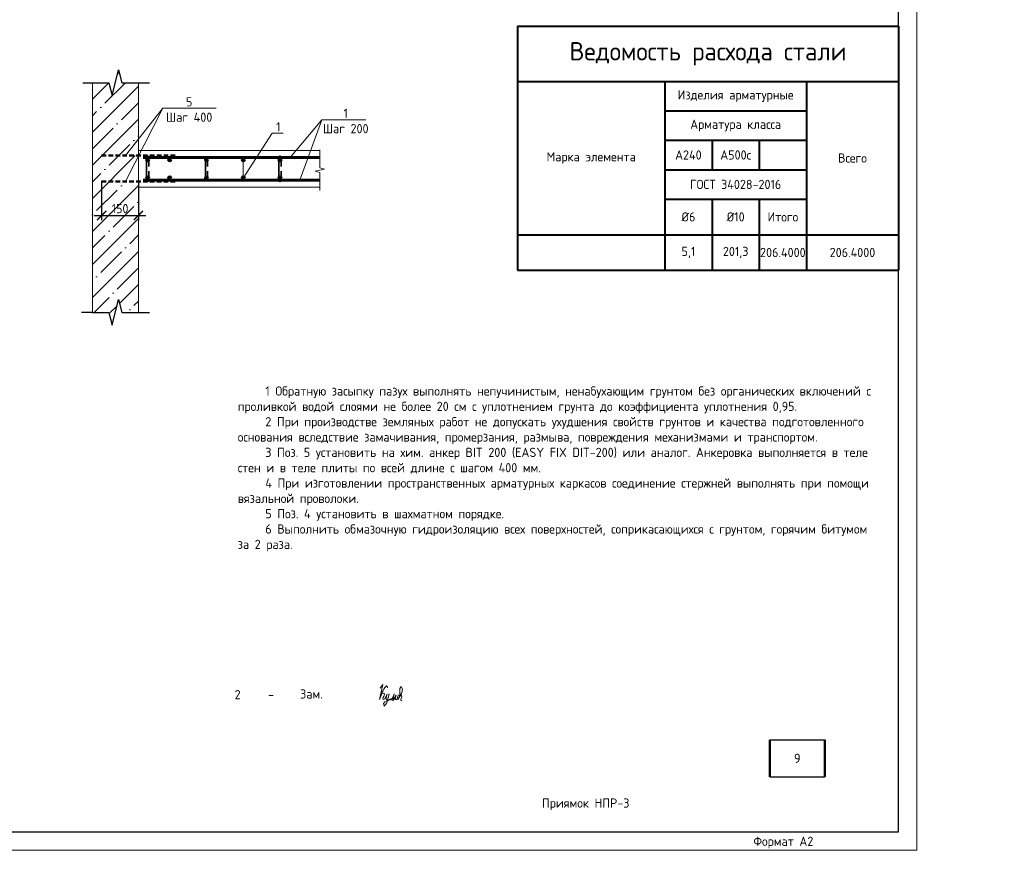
# Model space of a CAD drawing. Header units: millimetres. Extents: x 130535 to 1380046, y -231620 to 121434.
# Tile 94 of 135: x 778330 to 805088, y -7790 to 14784. Entities that reach past the tile are written whole.
import ezdxf
from ezdxf import colors
from ezdxf.entities.mleader import LeaderData, LeaderLine
from ezdxf.math import Vec2, Vec3

# ---------------------------------------------------------------- set-up
doc = ezdxf.new("R2010")
doc.units = ezdxf.units.MM
doc.linetypes.add('DASHED2', pattern=[0.375, 0.25, -0.125])
doc.layers.get('DEFPOINTS').update_dxf_attribs({"lineweight": 0})
for name, color, linetype, lineweight in [('АС-Таблицы', 7, 'Continuous', 20), ('Выноски', 7, 'Continuous', 20), ('Основная 0.35', 7, 'Continuous', 35), ('Основная 0.6', 7, 'Continuous', 60), ('Основная 0.60', 7, 'Continuous', 60), ('РАЗМЕРЫ', 7, 'Continuous', 9), ('Символы 0.20', 7, 'Continuous', 20), ('Текст', 7, 'Continuous', 25), ('Текст 0.25', 7, 'Continuous', 25), ('Тонкая', 7, 'Continuous', 20), ('Тонкая 0.20', 7, 'Continuous', 20), ('ТОНКИЕ', 7, 'Continuous', 9), ('штриховка', 7, 'Continuous', 18)]:
    doc.layers.add(name, color=color, linetype=linetype, lineweight=lineweight)
doc.layers.add('ТОЛСТЫЕ_ОСНОВНЫЕ', color=7, linetype='Continuous')
doc.styles.add('GOST-2.304_Type-B', font='GOST_Common.ttf')
doc.styles.add('style1', font='GOST_Common.ttf', dxfattribs={"height": 500})
doc.styles.add('ГОСТ', font='isocpeur.TTF')
doc.dimstyles.new('СПДС', dxfattribs={"dimscale": 100, "dimtxt": 2.5, "dimasz": 2.5, "dimexe": 1.25, "dimexo": 0, "dimtad": 1, "dimdec": 0, "dimtxsty": 'GOST-2.304_Type-B', "dimblk": 'ARCHTICK', "dimcen": 2.5, "dimdle": 2, "dimadec": 0, "dimazin": 2, "dimtfac": 0.75, "dimtdec": 0, "dimtmove": 1, "dimatfit": 3, "dimfxl": 1, "dimtolj": 1, "dimarcsym": 1})

# ---------------------------------------------------------------- blocks, each defined once
blk = doc.blocks.new('_None')
blk = doc.blocks.new('*U1417')
at = {"layer": 'ТОЛСТЫЕ_ОСНОВНЫЕ'}
blk.add_lwpolyline([(20, 5), (589, 5), (589, 415), (20, 415)], close=True, dxfattribs=at)
at = {"layer": 'ТОНКИЕ'}
blk.add_lwpolyline([(0, 0), (594, 0), (594, 420), (0, 420)], close=True, dxfattribs=at)
at = {"layer": 'Текст', "style": 'style1'}
blk.add_text('Формат А2', height=2.5, dxfattribs=at).set_placement((549.57, 1.2))
blk = doc.blocks.new('*T496')
at = {"layer": 'Основная 0.6', "color": 0, "lineweight": 40, "transparency": 16777216}
for p, q in [((0, 0), (10350, 0)), ((0, 0), (0, -6633)), ((10350, 0), (10350, -6633)), ((0, -1500), (10350, -1500)), ((4000, -1500), (4000, -6633)), ((7850, -1500), (7850, -6633)), ((4000, -2300), (7850, -2300)), ((4000, -3100), (7850, -3100)), ((5283, -3100), (5283, -3900)), ((6567, -3100), (6567, -3900)), ((4000, -3900), (7850, -3900)), ((4000, -4700), (7850, -4700)), ((5283, -4700), (5283, -6633)), ((6567, -4700), (6567, -6633)), ((0, -5667), (10350, -5667)), ((0, -6633), (10350, -6633))]:
    blk.add_line(p, q, dxfattribs=at)
at = {"layer": 'Основная 0.6', "color": 0, "transparency": 16777216, "attachment_point": 5, "style": 'GOST-2.304_Type-B'}
for s, insert, char_height, width in [('Ведомость расхода стали', (5175, -750), 500, 10050), ('Изделия арматурные', (5925, -1900), 250, 3550), ('Арматура класса', (5925, -2700), 250, 3550), ('Марка элемента', (2000, -3583), 250, 3700), ('А240', (4642, -3500), 250, 983.33), ('А500с', (5925, -3500), 250, 983.33), ('Всего', (9100, -3583), 250, 2200), ('ГОСТ 34028-2016', (5925, -4300), 250, 3550), ('%%C6', (4642, -5183), 250, 983.33), ('%%C10', (5925, -5183), 250, 983.33), ('Итого', (7208, -5183), 250, 983.33), ('5,1', (4642, -6150), 250, 983.33), ('201,3', (5925, -6150), 250, 983.33), ('206.4000', (7208, -6150), 250, 983.33), ('206.4000', (9100, -6150), 250, 2200)]:
    blk.add_mtext(s, dxfattribs=dict(at, insert=insert, char_height=char_height, width=width))
blk = doc.blocks.new('*T494')
at = {"layer": 'АС-Таблицы', "color": 0, "linetype": 'ByBlock', "lineweight": -2}
for p, q in [((0, 0), (1500, 0)), ((0, -1000), (1500, -1000))]:
    blk.add_line(p, q, dxfattribs=at)
at = {"layer": 'АС-Таблицы', "color": 0, "linetype": 'ByBlock', "lineweight": 50}
for p, q in [((0, 0), (0, -1000)), ((1500, 0), (1500, -1000))]:
    blk.add_line(p, q, dxfattribs=at)
at = {"layer": 'АС-Таблицы', "color": 0, "insert": (750, -500), "char_height": 250, "width": 1000, "attachment_point": 5, "style": 'ГОСТ'}
blk.add_mtext('9', dxfattribs=at)
blk = doc.blocks.new('_ArchTick')
at = {"color": 0, "linetype": 'ByBlock', "const_width": 0.15}
blk.add_lwpolyline([(-0.5, -0.5), (0.5, 0.5)], dxfattribs=at)
blk = doc.blocks.new('*D547')
at = {"layer": 'DEFPOINTS', "color": 0, "linetype": 'Continuous', "lineweight": 0, "transparency": 16777216}
for p in [(780557, 10389), (781557, 10389), (781557, 9463)]:
    blk.add_point(p, dxfattribs=at)
at = {"layer": 'РАЗМЕРЫ', "color": 0, "linetype": 'Continuous', "lineweight": -2, "transparency": 16777216}
for p, q in [((780557, 10389), (780557, 9338)), ((781557, 10389), (781557, 9338)), ((780357, 9463), (781757, 9463))]:
    blk.add_line(p, q, dxfattribs=at)
at = {"layer": 'РАЗМЕРЫ', "color": 0, "linetype": 'Continuous', "lineweight": -2, "transparency": 16777216, "xscale": 250, "yscale": 250, "zscale": 250, "rotation": 180}
blk.add_blockref('_ArchTick', (780557, 9463), dxfattribs=at)
at = {"layer": 'РАЗМЕРЫ', "color": 0, "linetype": 'Continuous', "lineweight": -2, "transparency": 16777216, "xscale": 250, "yscale": 250, "zscale": 250}
blk.add_blockref('_ArchTick', (781557, 9463), dxfattribs=at)
at = {"layer": 'РАЗМЕРЫ', "color": 0, "linetype": 'Continuous', "lineweight": 0, "transparency": 16777216, "insert": (781057, 9650), "char_height": 250, "attachment_point": 5, "style": 'GOST-2.304_Type-B'}
blk.add_mtext('\\A1;150', dxfattribs=at)
blk = doc.blocks.new('11')
at = {"layer": 'Выноски'}
for p, q in [((47885, 66608), (47944, 66700)), ((47944, 66700), (47962, 66737)), ((47962, 66737), (47989, 66781)), ((47989, 66781), (48016, 66806)), ((48016, 66806), (48038, 66823)), ((48038, 66823), (48060, 66786)), ((48060, 66786), (48058, 66769))]:
    blk.add_line(p, q, dxfattribs=at)
blk.add_lwpolyline([(47863, 66761), (47937, 66865), (47843, 66458), (47885, 66564), (47905, 66616), (47954, 66628), (47979, 66606), (47957, 66539), (47937, 66487), (47947, 66458), (47991, 66470), (48051, 66611), (48041, 66569), (48023, 66505), (48023, 66448), (48065, 66448), (48090, 66529), (48110, 66608), (48043, 66369), (47972, 66275), (47954, 66344), (47991, 66389), (48078, 66431), (48142, 66470), (48154, 66441), (48204, 66512), (48246, 66606), (48209, 66455), (48204, 66418), (48295, 66574), (48265, 66463), (48265, 66455), (48312, 66453), (48342, 66529), (48347, 66584), (48337, 66465), (48349, 66453), (48401, 66569), (48443, 66616), (48461, 66678), (48466, 66727), (48436, 66811), (48399, 66754), (48399, 66618), (48389, 66549), (48374, 66507), (48416, 66564), (48441, 66576), (48451, 66524), (48433, 66482), (48419, 66453), (48424, 66428), (48458, 66421)], dxfattribs=at)

msp = doc.modelspace()

# ---------------------------------------------------------------- hatches: boundary and pattern name
at = {"layer": 'штриховка', "linetype": 'Continuous', "lineweight": 0}
h = msp.add_hatch(dxfattribs=at)
h.set_pattern_fill('ANSI35', color=256, scale=100)
h.set_pattern_definition([(45, (-45201.2, 135429.3), (-449.0128, 449.0128), []), (45, (-44752.2, 135429.3), (-449.0128, 449.0128), [793.75, -158.75, 0, -158.75])])
h.paths.add_polyline_path([(781557, 10230.5), (781557, 10230.5), (781557, 10388.8), (781209, 10388.8), (781557, 11071.9), (781557, 11091.3), (781209, 11091.3), (781557, 11532.8), (781557, 13070.5), (781107, 13070.5), (781019.5, 13420.5), (780844.5, 12720.5), (780757, 13070.5), (780307, 13070.5), (780307, 6830.5), (780757, 6830.5), (780844.5, 6480.5), (781019.5, 7180.5), (781107, 6830.5), (781557, 6830.5)])

# ---------------------------------------------------------------- linework, layer by layer
at = {"color": 0, "linetype": 'ByBlock', "lineweight": -2}
for p, q in [((780045.6, 13070.5), (780757, 13070.5)), ((781107, 13070.5), (781557, 13070.5)), ((781557, 13070.5), (781857, 13070.5)), ((780307, 6830.5), (780007, 6830.5)), ((780307, 6830.5), (780757, 6830.5)), ((781107, 6830.5), (781557, 6830.5)), ((781557, 6830.5), (781857, 6830.5))]:
    msp.add_line(p, q, dxfattribs=at)
at = {"linetype": 'DASHED2', "lineweight": 50, "ltscale": 500}
for p, q in [((782557, 11091.3), (780557, 11091.3)), ((782557, 10388.8), (780557, 10388.8))]:
    msp.add_line(p, q, dxfattribs=at)
at = {"color": 0, "linetype": 'ByBlock', "lineweight": -2}
for points in [[(780757, 13070.5), (780844.5, 12720.5), (781019.5, 13420.5), (781107, 13070.5)], [(780757, 6830.5), (780844.5, 6480.5), (781019.5, 7180.5), (781107, 6830.5)]]:
    msp.add_lwpolyline(points, dxfattribs=at)
at = {"layer": 'Основная 0.35'}
for p, q in [((781777, 11040.5), (781777, 10420.5)), ((781837, 11040.5), (781837, 10790.5)), ((783377, 11040.5), (783377, 10420.5)), ((783437, 11040.5), (783437, 10790.5)), ((785377, 11040.5), (785377, 10420.5)), ((785437, 11040.5), (785437, 10790.5)), ((781837, 10420.5), (781837, 10670.5)), ((783437, 10420.5), (783437, 10670.5)), ((785437, 10420.5), (785437, 10670.5))]:
    msp.add_line(p, q, dxfattribs=at)
for centre, start, end in [((781807, 11040.5), 0, 180), ((785407, 11040.5), 0, 180), ((781807, 10420.5), 180, 0), ((785407, 10420.5), 180, 0)]:
    msp.add_arc(centre, 30, start, end, dxfattribs=at)
at = {"layer": 'Основная 0.60'}
for p, q in [((786484.5, 11040.5), (781682, 11040.5)), ((786484.5, 10420.5), (781682, 10420.5))]:
    msp.add_line(p, q, dxfattribs=at)
for centre in [(781807, 10980.5), (782407, 10980.5), (783407, 10980.5), (784407, 10980.5), (785407, 10980.5), (781807, 10480.5), (782407, 10480.5), (783407, 10480.5), (784407, 10480.5), (785407, 10480.5)]:
    msp.add_circle(centre, 30, dxfattribs=at)
at = {"layer": 'РАЗМЕРЫ', "linetype": 'Continuous', "lineweight": 0}
for p, q in [((782221.1, 12375.4), (781209, 10388.8)), ((786543, 12064.3), (785942.6, 10420.5))]:
    msp.add_line(p, q, dxfattribs=at)
at = {"layer": 'Символы 0.20'}
for points in [[(785684, 11040.5), (786543, 12064.3)], [(786543, 12064.3), (787737.6, 12064.3)]]:
    msp.add_lwpolyline(points, dxfattribs=at)
at = {"layer": 'Тонкая'}
msp.add_lwpolyline([(786484.5, 10142.3), (786484.5, 10217.3), (786484.5, 10632.1), (786359.5, 10663.3), (786609.5, 10725.8), (786484.5, 10757.1), (786484.5, 11171.8), (786484.5, 11246.8)], dxfattribs=at)
at = {"layer": 'Тонкая 0.20', "ltscale": 6}
for p, q in [((780307, 13070.5), (780307, 6830.5)), ((781557, 6830.5), (781557, 13070.5))]:
    msp.add_line(p, q, dxfattribs=at)
at = {"layer": 'Тонкая 0.20'}
for points in [[(781557, 11230.5), (786484.5, 11230.5)], [(786484.5, 10230.5), (781557, 10230.5), (781557, 11230.5)]]:
    msp.add_lwpolyline(points, dxfattribs=at)

# ---------------------------------------------------------------- block references
at = {"xscale": 100, "yscale": 100, "zscale": 100}
msp.add_blockref('*U1417', (743311.9, -7790.1), dxfattribs=at)
for name, p in [('*T496', (791861.9, 14607.2)), ('*T494', (798711.9, -4790.1))]:
    msp.add_blockref(name, p)
at = {"layer": 'Выноски'}
msp.add_blockref('11', (740264.7, -70146.6), dxfattribs=at)

# ---------------------------------------------------------------- texts
at = {"color": 1, "linetype": 'Continuous', "lineweight": 30, "insert": (793711.9, -6540.1), "char_height": 250, "width": 7000, "attachment_point": 5, "style": 'GOST-2.304_Type-B'}
msp.add_mtext('{\\C256;Приямок НПР-3}', dxfattribs=at)
at = {"layer": 'Символы 0.20', "insert": (787190.1, 12364.3), "char_height": 250, "attachment_point": 2, "style": 'GOST-2.304_Type-B'}
msp.add_mtext('1\\PШаг 200', dxfattribs=at)
at = {"layer": 'Текст', "color": 7, "style": 'GOST-2.304_Type-B'}
for s, p in [('2', (784170.7, -3684.2)), ('Зам.', (785949.7, -3666.2)), ('-', (785080.7, -3682.7))]:
    msp.add_text(s, height=250, dxfattribs=at).set_placement(p)
at = {"layer": 'Текст 0.25', "insert": (784255.6, 4816.9), "char_height": 250, "attachment_point": 1, "style": 'GOST-2.304_Type-B'}
msp.add_mtext_dynamic_manual_height_columns('\\pxi3;1 Обратную засыпку пазух выполнять непучинистым, ненабухающим грунтом без органических включений с проливкой водой слоями не более 20 см с уплотнением грунта до коэффициента уплотнения 0,95.\\P2 При производстве земляных работ не допускать ухудшения свойств грунтов и качества подготовленного основания вследствие замачивания, промерзания, размыва, повреждения механизмами и транспортом.\\P3 Поз. 5 установить на хим. анкер BIT 200 (EASY FIX DIT-200) или аналог. Анкеровка выполняется в теле стен и в теле плиты по всей длине с шагом 400 мм.\\P4 При изготовлении пространственных арматурных каркасов соединение стержней выполнять при помощи вязальной проволоки. \\P5 Поз. 4 установить в шахматном порядке.\\P6 Выполнить обмазочную гидроизоляцию всех поверхностей, соприкасающихся с грунтом, горячим битумом за 2 раза.', width=17507.725, gutter_width=1250, heights=[0], dxfattribs=at)

# ---------------------------------------------------------------- dimensions: what is measured, and where the dimension line sits
at = {"layer": 'РАЗМЕРЫ', "linetype": 'Continuous', "lineweight": 0}
dim = msp.add_linear_dim(base=(781557, 9462.6), p1=(780557, 10388.8), p2=(781557, 10388.8), text='150', dimstyle='СПДС', dxfattribs=at)
dim.commit()
dim.dimension.update_dxf_attribs({"geometry": '*D547', "text_midpoint": (781057, 9650.1)})

# ---------------------------------------------------------------- leaders
at = {"layer": 'Символы 0.20', "ltscale": 100}
ml = msp.add_multileader_mtext('Standard', dxfattribs=at)
ml.set_content('Труба Тр\\Pниз трубы на 50 мм выше верха плиты', color=256, style='ГОСТ')
ml.set_leader_properties(color=256, linetype='ByLayer', lineweight=-1)
ml.set_arrow_properties(name='NONE')
ml.build(insert=Vec2(0, 0))
ml.multileader.update_dxf_attribs({"text_left_attachment_type": 6, "text_right_attachment_type": 6, "dogleg_length": 2.5, "arrow_head_size": 45, "scale": 100})
ctx = ml.context
ctx.base_point, ctx.scale, ctx.char_height, ctx.arrow_head_size, ctx.landing_gap_size, ctx.plane_origin = Vec3(501440.4, 12197.9), 100, 300, 45, 22.5, Vec3(511146.9, 8887.5)
ctx.left_attachment, ctx.right_attachment = 6, 6
notes = []
notes.append((ctx, [(1, (1, 1, 0), (505500.4, 12197.9), (-1, 0), 250, [(0, [(506139.9, 10557.6)], 0, [])])]))
ctx.mtext.insert, ctx.mtext.width, ctx.mtext.flow_direction = Vec3(501462.9, 12587.9), 3780.751, 5
ml = msp.add_multileader_mtext('Standard', dxfattribs=at)
ml.set_content('Труба Тр\\Pниз трубы на 50 мм выше верха плиты', color=256, style='ГОСТ')
ml.set_leader_properties(color=256, linetype='ByLayer', lineweight=-1)
ml.set_arrow_properties(name='NONE')
ml.build(insert=Vec2(0, 0))
ml.multileader.update_dxf_attribs({"text_left_attachment_type": 6, "text_right_attachment_type": 6, "dogleg_length": 2.5, "arrow_head_size": 45, "scale": 100})
ctx = ml.context
ctx.base_point, ctx.scale, ctx.char_height, ctx.arrow_head_size, ctx.landing_gap_size, ctx.plane_origin = Vec3(569521.5, 12390.6), 100, 300, 45, 22.5, Vec3(579228, 9080.1)
ctx.left_attachment, ctx.right_attachment = 6, 6
notes.append((ctx, [(0, (1, 1, 0), (569271.5, 12390.6), (1, 0), 250, [(0, [(569736.8, 10495.1)], 0, [])])]))
ctx.mtext.insert, ctx.mtext.width, ctx.mtext.flow_direction = Vec3(569544, 12780.6), 3780.751, 5
ml = msp.add_multileader_mtext('Standard', dxfattribs=at)
ml.set_content('Труба Тр\\Pниз трубы на 50 мм выше верха плиты', color=256, style='ГОСТ')
ml.set_leader_properties(color=256, linetype='ByLayer', lineweight=-1)
ml.set_arrow_properties(name='NONE')
ml.build(insert=Vec2(0, 0))
ml.multileader.update_dxf_attribs({"text_left_attachment_type": 6, "text_right_attachment_type": 6, "dogleg_length": 2.5, "arrow_head_size": 45, "scale": 100})
ctx = ml.context
ctx.base_point, ctx.scale, ctx.char_height, ctx.arrow_head_size, ctx.landing_gap_size, ctx.plane_origin = Vec3(633182.2, 12390.6), 100, 300, 45, 22.5, Vec3(642888.8, 9080.1)
ctx.left_attachment, ctx.right_attachment = 6, 6
notes.append((ctx, [(0, (1, 1, 0), (632932.2, 12390.6), (1, 0), 250, [(0, [(633397.6, 10495.1)], 0, [])])]))
ctx.mtext.insert, ctx.mtext.width, ctx.mtext.flow_direction = Vec3(633204.7, 12780.6), 3780.751, 5
ml = msp.add_multileader_mtext('Standard', dxfattribs=at)
ml.set_content('Труба Тр\\Pниз трубы на 50 мм выше верха плиты', color=256, style='ГОСТ')
ml.set_leader_properties(color=256, linetype='ByLayer', lineweight=-1)
ml.set_arrow_properties(name='NONE')
ml.build(insert=Vec2(0, 0))
ml.multileader.update_dxf_attribs({"text_left_attachment_type": 6, "text_right_attachment_type": 6, "dogleg_length": 2.5, "arrow_head_size": 45, "scale": 100})
ctx = ml.context
ctx.base_point, ctx.scale, ctx.char_height, ctx.arrow_head_size, ctx.landing_gap_size, ctx.plane_origin = Vec3(697883.9, 12390.6), 100, 300, 45, 22.5, Vec3(707590.4, 9080.1)
ctx.left_attachment, ctx.right_attachment = 6, 6
notes.append((ctx, [(0, (1, 1, 0), (697633.9, 12390.6), (1, 0), 250, [(0, [(698099.2, 10495.1)], 0, [])])]))
ctx.mtext.insert, ctx.mtext.width, ctx.mtext.flow_direction = Vec3(697906.4, 12780.6), 3780.751, 5
at = {"layer": 'Символы 0.20'}
ml = msp.add_multileader_mtext('Standard', dxfattribs=at)
ml.set_content('5\\PШаг 400', color=256, style='GOST-2.304_Type-B')
ml.set_leader_properties(color=256, linetype='ByLayer', lineweight=-1)
ml.set_arrow_properties(name='NONE')
ml.build(insert=Vec2(0, 0))
ml.multileader.update_dxf_attribs({"text_left_attachment_type": 6, "text_right_attachment_type": 6, "dogleg_length": 1, "arrow_head_size": 18, "scale": 20})
ctx = ml.context
ctx.base_point, ctx.scale, ctx.char_height, ctx.arrow_head_size, ctx.landing_gap_size, ctx.plane_origin = Vec3(782321.1, 12375.4), 20, 250, 18, 9, Vec3(781075.6, 12500)
ctx.left_attachment, ctx.right_attachment, ctx.text_align_type = 6, 6, 1
notes.append((ctx, [(0, (1, 1, 0), (782221.1, 12375.4), (1, 0), 100, [(0, [(781209, 11091.3)], 0, [])])]))
ctx.mtext.insert, ctx.mtext.alignment, ctx.mtext.flow_direction = Vec3(782935.4, 12675.4), 2, 5
ml = msp.add_multileader_mtext('Standard', dxfattribs=at)
ml.set_content('1', color=256, style='GOST-2.304_Type-B')
ml.set_leader_properties(color=256, linetype='ByLayer', lineweight=-1)
ml.set_arrow_properties(name='NONE')
ml.build(insert=Vec2(0, 0))
ml.multileader.update_dxf_attribs({"text_left_attachment_type": 6, "text_right_attachment_type": 6, "dogleg_length": 1, "arrow_head_size": 18, "scale": 20})
ctx = ml.context
ctx.base_point, ctx.scale, ctx.char_height, ctx.arrow_head_size, ctx.landing_gap_size, ctx.plane_origin = Vec3(785288.6, 11696.4), 20, 250, 18, 9, Vec3(782940.3, 15850.5)
ctx.left_attachment, ctx.right_attachment = 6, 6
notes.append((ctx, [(0, (1, 1, 0), (785188.6, 11696.4), (1, 0), 100, [(1, [(784407, 10980.5), (784407, 10480.5)], 0, [])])]))
ctx.mtext.insert, ctx.mtext.width, ctx.mtext.flow_direction = Vec3(785297.6, 11996.4), 28.429, 5
at = {"layer": 'Символы 0.20', "ltscale": 100}
ml = msp.add_multileader_mtext('Standard', dxfattribs=at)
ml.set_content('Труба Тр\\Pниз трубы в уровне верха плиты', color=256, style='ГОСТ')
ml.set_leader_properties(color=256, linetype='ByLayer', lineweight=-1)
ml.set_arrow_properties(name='NONE')
ml.build(insert=Vec2(0, 0))
ml.multileader.update_dxf_attribs({"text_left_attachment_type": 6, "text_right_attachment_type": 6, "dogleg_length": 2.5, "arrow_head_size": 45, "scale": 100})
ctx = ml.context
ctx.base_point, ctx.scale, ctx.char_height, ctx.arrow_head_size, ctx.landing_gap_size, ctx.plane_origin = Vec3(439775.3, 9734), 100, 300, 45, 22.5, Vec3(433878.8, 6423.5)
ctx.left_attachment, ctx.right_attachment = 6, 6
notes.append((ctx, [(1, (1, 1, 0), (439525.3, 9734), (1, 0), 250, [(0, [(438885.9, 8093.7)], 0, [])])]))
ctx.mtext.insert, ctx.mtext.width, ctx.mtext.flow_direction = Vec3(439797.8, 10124), 6576.024, 5
ml = msp.add_multileader_mtext('Standard', dxfattribs=at)
ml.set_content('Труба Тр\\Pниз трубы в уровне верха плиты', color=256, style='ГОСТ')
ml.set_leader_properties(color=256, linetype='ByLayer', lineweight=-1)
ml.set_arrow_properties(name='NONE')
ml.build(insert=Vec2(0, 0))
ml.multileader.update_dxf_attribs({"text_left_attachment_type": 6, "text_right_attachment_type": 6, "dogleg_length": 2.5, "arrow_head_size": 45, "scale": 100})
ctx = ml.context
ctx.base_point, ctx.scale, ctx.char_height, ctx.arrow_head_size, ctx.landing_gap_size, ctx.plane_origin = Vec3(374236, 9404.1), 100, 300, 45, 22.5, Vec3(368339.5, 6093.6)
ctx.left_attachment, ctx.right_attachment = 6, 6
notes.append((ctx, [(1, (1, 1, 0), (373986, 9404.1), (1, 0), 250, [(0, [(373346.6, 7763.7)], 0, [])])]))
ctx.mtext.insert, ctx.mtext.width, ctx.mtext.flow_direction = Vec3(374258.5, 9794.1), 6442.783, 5
ml = msp.add_multileader_mtext('Standard', dxfattribs=at)
ml.set_content('Щебень фр.20-40', color=256, style='ГОСТ')
ml.set_leader_properties(color=256, linetype='ByLayer', lineweight=-1)
ml.set_arrow_properties(name='NONE')
ml.build(insert=Vec2(0, 0))
ml.multileader.update_dxf_attribs({"text_left_attachment_type": 6, "text_right_attachment_type": 6, "dogleg_length": 2.5, "arrow_head_size": 45, "scale": 100})
ctx = ml.context
ctx.base_point, ctx.scale, ctx.char_height, ctx.arrow_head_size, ctx.landing_gap_size, ctx.plane_origin = Vec3(573727.1, 8341.3), 100, 300, 45, 22.5, Vec3(567830.5, 5030.9)
ctx.left_attachment, ctx.right_attachment = 6, 6
notes.append((ctx, [(1, (1, 1, 0), (573477.1, 8341.3), (1, 0), 250, [(0, [(571726, 9767.8)], 0, [])])]))
ctx.mtext.insert, ctx.mtext.width, ctx.mtext.flow_direction = Vec3(573749.6, 8731.3), 2129.129, 5
ml = msp.add_multileader_mtext('Standard', dxfattribs=at)
ml.set_content('Щебень фр.20-40', color=256, style='ГОСТ')
ml.set_leader_properties(color=256, linetype='ByLayer', lineweight=-1)
ml.set_arrow_properties(name='NONE')
ml.build(insert=Vec2(0, 0))
ml.multileader.update_dxf_attribs({"text_left_attachment_type": 6, "text_right_attachment_type": 6, "dogleg_length": 2.5, "arrow_head_size": 45, "scale": 100})
ctx = ml.context
ctx.base_point, ctx.scale, ctx.char_height, ctx.arrow_head_size, ctx.landing_gap_size, ctx.plane_origin = Vec3(637387.8, 8341.3), 100, 300, 45, 22.5, Vec3(631491.3, 5030.9)
ctx.left_attachment, ctx.right_attachment = 6, 6
notes.append((ctx, [(1, (1, 1, 0), (637137.8, 8341.3), (1, 0), 250, [(0, [(635386.8, 9767.8)], 0, [])])]))
ctx.mtext.insert, ctx.mtext.width, ctx.mtext.flow_direction = Vec3(637410.3, 8731.3), 2129.129, 5
ml = msp.add_multileader_mtext('Standard', dxfattribs=at)
ml.set_content('Щебень фр.20-40', color=256, style='ГОСТ')
ml.set_leader_properties(color=256, linetype='ByLayer', lineweight=-1)
ml.set_arrow_properties(name='NONE')
ml.build(insert=Vec2(0, 0))
ml.multileader.update_dxf_attribs({"text_left_attachment_type": 6, "text_right_attachment_type": 6, "dogleg_length": 2.5, "arrow_head_size": 45, "scale": 100})
ctx = ml.context
ctx.base_point, ctx.scale, ctx.char_height, ctx.arrow_head_size, ctx.landing_gap_size, ctx.plane_origin = Vec3(702089.5, 8341.3), 100, 300, 45, 22.5, Vec3(696192.9, 5030.9)
ctx.left_attachment, ctx.right_attachment = 6, 6
notes.append((ctx, [(1, (1, 1, 0), (701839.5, 8341.3), (1, 0), 250, [(0, [(700088.4, 9767.8)], 0, [])])]))
ctx.mtext.insert, ctx.mtext.width, ctx.mtext.flow_direction = Vec3(702112, 8731.3), 2129.129, 5
ml = msp.add_multileader_mtext('Standard', dxfattribs=at)
ml.set_content('Труба Тр\\Pниз трубы на 50 мм выше верха плиты', color=256, style='ГОСТ')
ml.set_leader_properties(color=256, linetype='ByLayer', lineweight=-1)
ml.set_arrow_properties(name='NONE')
ml.build(insert=Vec2(0, 0))
ml.multileader.update_dxf_attribs({"text_left_attachment_type": 6, "text_right_attachment_type": 6, "dogleg_length": 2.5, "arrow_head_size": 45, "scale": 100})
ctx = ml.context
ctx.base_point, ctx.scale, ctx.char_height, ctx.arrow_head_size, ctx.landing_gap_size, ctx.plane_origin = Vec3(768461.4, 5424.9), 100, 300, 45, 22.5, Vec3(762564.9, 2114.4)
ctx.left_attachment, ctx.right_attachment = 6, 6
notes.append((ctx, [(0, (1, 1, 0), (772521.4, 5424.9), (-1, 0), 250, [(0, [(772056.1, 3529.4)], 0, [])])]))
ctx.mtext.insert, ctx.mtext.width, ctx.mtext.flow_direction = Vec3(768483.9, 5814.9), 3780.751, 5
ml = msp.add_multileader_mtext('Standard', dxfattribs=at)
ml.set_content('Щебень фр.20-40', color=256, style='ГОСТ')
ml.set_leader_properties(color=256, linetype='ByLayer', lineweight=-1)
ml.set_arrow_properties(name='NONE')
ml.build(insert=Vec2(0, 0))
ml.multileader.update_dxf_attribs({"text_left_attachment_type": 6, "text_right_attachment_type": 6, "dogleg_length": 2.5, "arrow_head_size": 45, "scale": 100})
ctx = ml.context
ctx.base_point, ctx.scale, ctx.char_height, ctx.arrow_head_size, ctx.landing_gap_size, ctx.plane_origin = Vec3(766430.8, 1375.6), 100, 300, 45, 22.5, Vec3(773962.4, -1934.8)
ctx.left_attachment, ctx.right_attachment = 6, 6
notes.append((ctx, [(1, (1, 1, 0), (768315.8, 1375.6), (-1, 0), 250, [(0, [(770066.9, 2802.1)], 0, [])])]))
ctx.mtext.insert, ctx.mtext.width, ctx.mtext.flow_direction = Vec3(766453.3, 1765.6), 2129.129, 5
for ctx, leaders in notes:
    for number, flags, end, landing, length, lines in leaders:
        leader = LeaderData()
        leader.index, (leader.has_last_leader_line, leader.has_dogleg_vector, leader.attachment_direction) = number, flags
        leader.last_leader_point, leader.dogleg_vector, leader.dogleg_length = Vec3(end), Vec3(landing), length
        for number, points, colour, breaks in lines:
            line = LeaderLine()
            line.index, line.vertices, line.color, line.breaks = number, Vec3.list(points), colors.encode_raw_color(colour), breaks
            leader.lines.append(line)
        ctx.leaders.append(leader)

doc.saveas('drawing.dxf')
